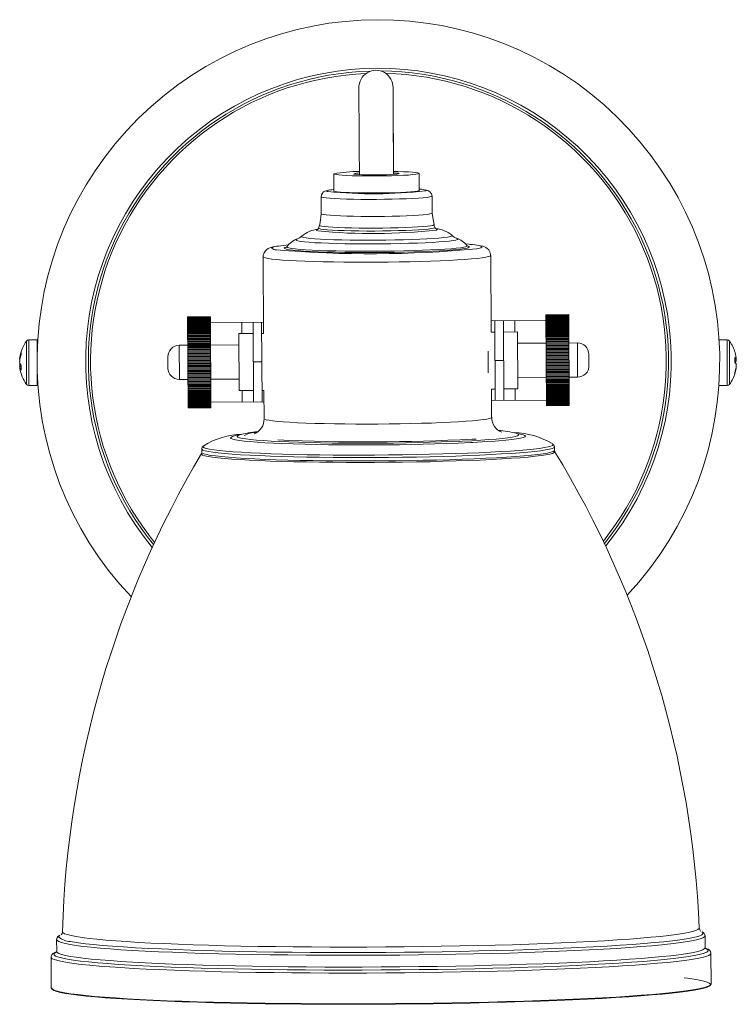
# Model space of a CAD drawing. Header units: millimetres. Extents: x -89 to 255, y -405 to 0.
# Tile 1 of 18: x -89 to 37, y -405 to -232. Entities that reach past the tile are written whole.
import ezdxf

# ---------------------------------------------------------------- set-up
doc = ezdxf.new("R2010")
doc.units = ezdxf.units.MM

msp = doc.modelspace()

# ---------------------------------------------------------------- linework, layer by layer
at = {"color": 7, "linetype": 'Continuous', "lineweight": 15}
for p, q in [((-34.05, -258.7), (-34.03, -261.69)), ((-19.03, -261.61), (-19.05, -258.61)), ((-36.28, -262.7), (-36.26, -265.7)), ((-16.76, -265.59), (-16.78, -262.59)), ((-36.59, -267.73), (-36.71, -268.22)), ((-36.7, -268.23), (-36.71, -268.24)), ((-40.55, -270.18), (-40.6, -270.2)), ((-12.38, -270.03), (-12.41, -270.02)), ((-10.25, -271.06), (-10.82, -271.01)), ((-46.47, -273.25), (-46.39, -286.73)), ((-6.39, -286.5), (-6.47, -273.02)), ((7.25, -283.41), (3.25, -283.44)), ((7.25, -283.41), (3.25, -283.44)), ((3.25, -283.44), (7.25, -283.41)), ((7.25, -283.42), (3.25, -283.45)), ((3.25, -283.44), (7.25, -283.42)), ((3.25, -283.44), (3.34, -299.43)), ((7.25, -283.44), (3.25, -283.46)), ((3.25, -283.46), (7.25, -283.44)), ((3.25, -283.48), (7.25, -283.46)), ((7.25, -283.47), (3.25, -283.49)), ((3.25, -283.52), (7.25, -283.49)), ((7.25, -283.5), (3.25, -283.52)), ((3.25, -283.55), (7.25, -283.53)), ((7.25, -283.54), (3.25, -283.56)), ((3.25, -283.6), (7.25, -283.58)), ((7.25, -283.59), (3.25, -283.61)), ((3.25, -283.66), (7.25, -283.63)), ((7.25, -283.64), (3.25, -283.67)), ((7.25, -283.41), (7.34, -299.41)), ((-55.75, -283.78), (-59.75, -283.8)), ((-59.75, -283.8), (-55.75, -283.78)), ((-55.75, -283.78), (-59.75, -283.8)), ((-55.75, -283.79), (-59.75, -283.81)), ((-59.75, -283.81), (-55.75, -283.79)), ((-59.66, -299.8), (-59.75, -283.8)), ((-55.75, -283.81), (-59.75, -283.83)), ((-59.75, -283.83), (-55.75, -283.81)), ((-59.75, -283.86), (-55.75, -283.83)), ((-55.75, -283.84), (-59.75, -283.86)), ((-55.75, -283.87), (-59.75, -283.9)), ((-59.75, -283.89), (-55.75, -283.87)), ((-59.75, -283.93), (-55.75, -283.91)), ((-55.75, -283.92), (-59.75, -283.94)), ((-59.75, -283.98), (-55.75, -283.96)), ((-55.75, -283.97), (-59.75, -283.99)), ((-59.75, -284.04), (-55.75, -284.01)), ((-55.75, -284.03), (-59.75, -284.05)), ((-59.75, -284.1), (-55.75, -284.08)), ((-55.75, -284.09), (-59.75, -284.11)), ((-59.75, -284.17), (-55.75, -284.15)), ((-55.75, -284.17), (-59.75, -284.19)), ((-59.75, -284.25), (-55.75, -284.23)), ((-55.75, -284.25), (-59.75, -284.27)), ((-59.75, -284.34), (-55.75, -284.32)), ((-55.75, -284.34), (-59.75, -284.36)), ((-59.75, -284.44), (-55.75, -284.41)), ((-55.75, -284.43), (-59.75, -284.45)), ((-59.74, -284.54), (-55.74, -284.52)), ((-55.74, -284.53), (-59.74, -284.56)), ((-59.74, -284.65), (-55.74, -284.62)), ((-55.74, -284.65), (-59.74, -284.67)), ((-59.74, -284.76), (-55.74, -284.74)), ((-55.74, -284.76), (-59.74, -284.79)), ((-59.74, -284.89), (-55.74, -284.86)), ((-55.74, -284.89), (-59.74, -284.91)), ((-59.74, -285.02), (-55.74, -284.99)), ((-55.74, -285.02), (-59.74, -285.04)), ((-59.74, -285.15), (-55.74, -285.13)), ((-55.74, -285.16), (-59.74, -285.18)), ((-59.74, -285.3), (-55.74, -285.27)), ((-55.74, -285.3), (-59.74, -285.32)), ((-55.66, -299.78), (-55.75, -283.78)), ((-55.74, -284.78), (-46.4, -284.72)), ((-48.16, -298.73), (-48.24, -284.73)), ((-46.74, -284.72), (-46.66, -298.72)), ((-6.4, -284.49), (3.26, -284.43)), ((-5.66, -298.49), (-5.74, -284.49)), ((-4.24, -284.48), (-4.16, -298.48)), ((3.25, -283.72), (7.25, -283.7)), ((7.25, -283.71), (3.25, -283.73)), ((3.25, -283.79), (7.25, -283.77)), ((7.25, -283.78), (3.25, -283.8)), ((3.25, -283.87), (7.25, -283.84)), ((7.25, -283.86), (3.25, -283.88)), ((3.25, -283.95), (7.25, -283.93)), ((7.25, -283.95), (3.25, -283.97)), ((3.25, -284.04), (7.25, -284.02)), ((7.25, -284.04), (3.25, -284.06)), ((3.25, -284.14), (7.25, -284.12)), ((7.25, -284.14), (3.25, -284.16)), ((3.25, -284.25), (7.25, -284.23)), ((7.25, -284.25), (3.25, -284.27)), ((3.26, -284.37), (7.26, -284.34)), ((7.26, -284.36), (3.26, -284.39)), ((3.26, -284.49), (7.26, -284.46)), ((7.26, -284.49), (3.26, -284.51)), ((3.26, -284.61), (7.26, -284.59)), ((7.26, -284.62), (3.26, -284.64)), ((3.26, -284.75), (7.26, -284.73)), ((7.26, -284.75), (3.26, -284.77)), ((3.26, -284.89), (7.26, -284.87)), ((7.26, -284.89), (3.26, -284.92)), ((3.26, -285.04), (7.26, -285.02)), ((7.26, -285.04), (3.26, -285.07)), ((3.26, -285.19), (7.26, -285.17)), ((7.26, -285.2), (3.26, -285.22)), ((3.26, -285.35), (7.26, -285.33)), ((7.26, -285.36), (3.26, -285.38)), ((-59.74, -285.45), (-55.74, -285.42)), ((-55.74, -285.45), (-59.74, -285.47)), ((-59.74, -285.6), (-55.74, -285.58)), ((-55.74, -285.61), (-59.74, -285.63)), ((-59.74, -285.76), (-55.74, -285.74)), ((-55.74, -285.77), (-59.74, -285.79)), ((-59.74, -285.93), (-55.74, -285.91)), ((-55.74, -285.94), (-59.74, -285.96)), ((-59.74, -286.11), (-55.74, -286.08)), ((-55.74, -286.12), (-59.74, -286.14)), ((-59.73, -286.29), (-55.73, -286.26)), ((-55.73, -286.3), (-59.73, -286.32)), ((-59.73, -286.47), (-55.73, -286.45)), ((-55.73, -286.48), (-59.73, -286.5)), ((-59.73, -286.66), (-55.73, -286.64)), ((-55.73, -286.67), (-59.73, -286.7)), ((-59.73, -286.86), (-55.73, -286.83)), ((-55.73, -286.87), (-59.73, -286.89)), ((-59.73, -287.06), (-55.73, -287.03)), ((-55.73, -287.07), (-59.73, -287.09)), ((-48.23, -286.73), (-50.73, -286.75)), ((-50.67, -296.75), (-50.73, -286.75)), ((-46.39, -286.72), (-46.73, -286.72)), ((-5.73, -286.49), (-6.39, -286.49)), ((-1.73, -286.46), (-4.23, -286.48)), ((-1.73, -286.46), (-1.68, -296.46)), ((3.26, -285.52), (7.26, -285.5)), ((7.26, -285.53), (3.26, -285.55)), ((3.26, -285.69), (7.26, -285.67)), ((7.26, -285.7), (3.26, -285.72)), ((3.26, -285.87), (7.26, -285.85)), ((7.26, -285.88), (3.26, -285.9)), ((3.26, -286.05), (7.26, -286.03)), ((7.27, -286.06), (3.27, -286.09)), ((3.27, -286.24), (7.27, -286.22)), ((7.27, -286.25), (3.27, -286.28)), ((3.27, -286.43), (7.27, -286.41)), ((7.27, -286.45), (3.27, -286.47)), ((3.27, -286.63), (7.27, -286.61)), ((7.27, -286.65), (3.27, -286.67)), ((3.27, -286.84), (7.27, -286.81)), ((7.27, -286.85), (3.27, -286.87)), ((3.27, -287.04), (7.27, -287.02)), ((7.27, -287.06), (3.27, -287.08)), ((-86.2, -287.87), (-87.69, -287.87)), ((-86.2, -295.87), (-86.2, -287.87)), ((-59.72, -288.8), (-61.22, -288.81)), ((-59.73, -287.26), (-55.73, -287.24)), ((-55.73, -287.27), (-59.73, -287.3)), ((-59.73, -287.47), (-55.73, -287.45)), ((-55.73, -287.48), (-59.73, -287.51)), ((-59.73, -287.68), (-55.73, -287.66)), ((-55.73, -287.7), (-59.73, -287.72)), ((-59.73, -287.9), (-55.73, -287.88)), ((-55.73, -287.92), (-59.73, -287.94)), ((-59.72, -288.12), (-55.72, -288.1)), ((-55.72, -288.14), (-59.72, -288.16)), ((-59.72, -288.35), (-55.72, -288.32)), ((-55.72, -288.36), (-59.72, -288.39)), ((-59.72, -288.57), (-55.72, -288.55)), ((-55.72, -288.59), (-59.72, -288.62)), ((-59.72, -288.81), (-55.72, -288.78)), ((-55.72, -288.83), (-59.72, -288.85)), ((-50.72, -288.75), (-55.72, -288.78)), ((3.28, -288.43), (-1.72, -288.46)), ((3.27, -287.26), (7.27, -287.23)), ((7.27, -287.27), (3.27, -287.3)), ((3.27, -287.47), (7.27, -287.45)), ((7.27, -287.49), (3.27, -287.51)), ((3.27, -287.69), (7.27, -287.67)), ((7.27, -287.71), (3.27, -287.73)), ((3.28, -287.92), (7.28, -287.89)), ((7.28, -287.93), (3.28, -287.96)), ((3.28, -288.14), (7.28, -288.12)), ((7.28, -288.16), (3.28, -288.19)), ((3.28, -288.37), (7.28, -288.35)), ((7.28, -288.39), (3.28, -288.42)), ((3.28, -288.61), (7.28, -288.59)), ((7.28, -288.63), (3.28, -288.65)), ((3.28, -288.84), (7.28, -288.82)), ((8.78, -288.4), (7.28, -288.41)), ((35.13, -287.87), (33.68, -287.87)), ((-86.18, -289.87), (-86.2, -289.87)), ((-59.72, -289.04), (-55.72, -289.02)), ((-55.72, -289.06), (-59.72, -289.08)), ((-59.72, -289.28), (-55.72, -289.26)), ((-55.72, -289.3), (-59.72, -289.32)), ((-59.72, -289.52), (-55.72, -289.49)), ((-55.72, -289.54), (-59.72, -289.56)), ((-59.71, -289.76), (-55.71, -289.74)), ((-55.71, -289.78), (-59.71, -289.8)), ((-59.71, -290), (-55.71, -289.98)), ((-55.71, -290.03), (-59.71, -290.05)), ((-59.71, -290.25), (-55.71, -290.23)), ((-55.71, -290.27), (-59.71, -290.29)), ((-59.71, -290.5), (-55.71, -290.47)), ((-55.71, -290.52), (-59.71, -290.54)), ((-6.89, -293.64), (-6.91, -289.85)), ((7.28, -288.87), (3.28, -288.89)), ((3.28, -289.08), (7.28, -289.06)), ((7.28, -289.1), (3.28, -289.13)), ((3.28, -289.33), (7.28, -289.3)), ((7.28, -289.35), (3.28, -289.37)), ((3.29, -289.57), (7.29, -289.55)), ((7.29, -289.59), (3.29, -289.61)), ((3.29, -289.81), (7.29, -289.79)), ((7.29, -289.84), (3.29, -289.86)), ((3.29, -290.06), (7.29, -290.04)), ((7.29, -290.08), (3.29, -290.11)), ((3.29, -290.11), (7.29, -290.08)), ((3.29, -290.31), (7.29, -290.29)), ((7.29, -290.33), (3.29, -290.35)), ((3.29, -290.35), (7.29, -290.33)), ((3.29, -290.56), (7.29, -290.54)), ((3.29, -290.59), (7.29, -290.57)), ((7.29, -290.58), (3.29, -290.6)), ((10.79, -290.39), (10.8, -292.39)), ((-89.27, -291.24), (-89.22, -291.25)), ((-89.17, -292.05), (-89.27, -292.06)), ((-86.2, -291.67), (-86.2, -291.57)), ((-63.2, -292.82), (-63.21, -290.82)), ((-59.71, -290.75), (-55.71, -290.72)), ((-55.71, -290.76), (-59.71, -290.79)), ((-55.71, -290.77), (-59.71, -290.79)), ((-59.71, -291), (-55.71, -290.97)), ((-55.71, -291.01), (-59.71, -291.03)), ((-55.71, -291.02), (-59.71, -291.04)), ((-59.71, -291.25), (-55.71, -291.22)), ((-55.71, -291.26), (-59.71, -291.28)), ((-55.71, -291.27), (-59.71, -291.29)), ((-59.7, -291.5), (-55.7, -291.47)), ((-55.7, -291.5), (-59.7, -291.53)), ((-55.7, -291.52), (-59.7, -291.54)), ((-59.7, -291.75), (-55.7, -291.72)), ((-55.7, -291.75), (-59.7, -291.77)), ((-55.7, -291.77), (-59.7, -291.79)), ((-59.7, -292), (-55.7, -291.98)), ((-55.7, -292), (-59.7, -292.02)), ((-55.7, -292.02), (-59.7, -292.05)), ((-59.7, -292.25), (-55.7, -292.23)), ((-55.7, -292.24), (-59.7, -292.27)), ((-55.7, -292.27), (-59.7, -292.3)), ((-46.7, -291.72), (-48.2, -291.73)), ((-5.7, -291.49), (-4.2, -291.48)), ((3.29, -290.81), (7.29, -290.79)), ((3.29, -290.84), (7.29, -290.82)), ((7.29, -290.83), (3.29, -290.85)), ((3.29, -291.06), (7.29, -291.04)), ((3.29, -291.09), (7.29, -291.06)), ((7.29, -291.08), (3.29, -291.11)), ((3.3, -291.31), (7.3, -291.29)), ((3.3, -291.33), (7.3, -291.31)), ((7.3, -291.33), (3.3, -291.36)), ((3.3, -291.56), (7.3, -291.54)), ((3.3, -291.58), (7.3, -291.56)), ((7.3, -291.58), (3.3, -291.61)), ((3.3, -291.81), (7.3, -291.79)), ((3.3, -291.83), (7.3, -291.8)), ((7.3, -291.84), (3.3, -291.86)), ((3.3, -292.06), (7.3, -292.04)), ((3.3, -292.07), (7.3, -292.05)), ((7.3, -292.09), (3.3, -292.11)), ((3.3, -292.31), (7.3, -292.29)), ((3.3, -292.32), (7.3, -292.3)), ((36.71, -291.31), (36.44, -291.34)), ((36.44, -291.55), (36.71, -291.53)), ((-89.27, -292.49), (-88.99, -292.46)), ((-86.2, -293.87), (-86.16, -293.87)), ((-59.7, -292.5), (-55.7, -292.48)), ((-55.7, -292.49), (-59.7, -292.51)), ((-55.7, -292.52), (-59.7, -292.55)), ((-59.7, -292.75), (-55.7, -292.73)), ((-55.7, -292.74), (-59.7, -292.76)), ((-55.7, -292.77), (-59.7, -292.8)), ((-59.7, -293), (-55.7, -292.98)), ((-55.7, -292.98), (-59.7, -293)), ((-55.7, -293.02), (-59.7, -293.05)), ((-59.69, -293.25), (-55.69, -293.22)), ((-55.69, -293.27), (-59.69, -293.29)), ((-59.69, -293.49), (-55.69, -293.47)), ((-55.69, -293.52), (-59.69, -293.54)), ((-59.69, -293.74), (-55.69, -293.72)), ((-55.69, -293.76), (-59.69, -293.78)), ((-59.69, -293.98), (-55.69, -293.96)), ((-55.69, -294), (-59.69, -294.03)), ((7.3, -292.34), (3.3, -292.36)), ((3.3, -292.56), (7.3, -292.54)), ((3.3, -292.56), (7.3, -292.54)), ((7.3, -292.59), (3.3, -292.61)), ((3.3, -292.81), (7.3, -292.79)), ((7.3, -292.83), (3.3, -292.86)), ((3.31, -293.06), (7.31, -293.04)), ((7.31, -293.08), (3.31, -293.1)), ((3.31, -293.3), (7.31, -293.28)), ((7.31, -293.33), (3.31, -293.35)), ((3.31, -293.55), (7.31, -293.52)), ((7.31, -293.57), (3.31, -293.59)), ((3.31, -293.79), (7.31, -293.77)), ((7.31, -293.81), (3.31, -293.83)), ((3.31, -294.03), (7.31, -294)), ((7.31, -294.05), (3.31, -294.07)), ((36.71, -292.43), (36.69, -292.43)), ((-61.19, -294.81), (-59.69, -294.8)), ((-59.69, -294.22), (-55.69, -294.2)), ((-55.69, -294.24), (-59.69, -294.27)), ((-59.69, -294.46), (-55.69, -294.44)), ((-55.69, -294.48), (-59.69, -294.5)), ((-59.69, -294.7), (-55.69, -294.67)), ((-55.69, -294.72), (-59.69, -294.74)), ((-59.68, -294.93), (-55.68, -294.91)), ((-55.68, -294.95), (-59.68, -294.97)), ((-59.68, -295.16), (-55.68, -295.14)), ((-55.68, -295.18), (-59.68, -295.2)), ((-59.68, -295.39), (-55.68, -295.36)), ((-55.68, -295.4), (-59.68, -295.43)), ((-59.68, -295.61), (-55.68, -295.58)), ((-55.68, -295.63), (-59.68, -295.65)), ((-55.69, -294.78), (-50.69, -294.75)), ((-1.69, -294.46), (3.31, -294.43)), ((3.31, -294.26), (7.31, -294.24)), ((7.31, -294.28), (3.31, -294.31)), ((3.31, -294.5), (7.31, -294.47)), ((7.31, -294.52), (3.31, -294.54)), ((3.32, -294.73), (7.31, -294.71)), ((7.32, -294.75), (3.32, -294.77)), ((3.32, -294.96), (7.32, -294.93)), ((7.32, -294.97), (3.32, -295)), ((3.32, -295.18), (7.32, -295.16)), ((7.32, -295.2), (3.32, -295.22)), ((3.32, -295.4), (7.32, -295.38)), ((7.32, -295.42), (3.32, -295.44)), ((3.32, -295.62), (7.32, -295.59)), ((7.32, -295.63), (3.32, -295.65)), ((7.31, -294.41), (8.81, -294.4)), ((-87.69, -295.87), (-86.2, -295.87)), ((-59.68, -295.83), (-55.68, -295.8)), ((-55.68, -295.84), (-59.68, -295.87)), ((-59.68, -296.04), (-55.68, -296.02)), ((-55.68, -296.06), (-59.68, -296.08)), ((-59.68, -296.25), (-55.68, -296.23)), ((-55.68, -296.27), (-59.68, -296.29)), ((-59.68, -296.46), (-55.68, -296.44)), ((-55.68, -296.47), (-59.68, -296.5)), ((-59.67, -296.66), (-55.67, -296.64)), ((-55.67, -296.67), (-59.67, -296.7)), ((-59.67, -296.86), (-55.67, -296.84)), ((-55.67, -296.87), (-59.67, -296.89)), ((-59.67, -297.05), (-55.67, -297.03)), ((-55.67, -297.06), (-59.67, -297.09)), ((-59.67, -297.24), (-55.67, -297.21)), ((-55.67, -297.25), (-59.67, -297.27)), ((-59.67, -297.42), (-55.67, -297.4)), ((-55.67, -297.43), (-59.67, -297.45)), ((-50.67, -296.75), (-48.17, -296.73)), ((-46.67, -296.72), (-46.33, -296.72)), ((-46.33, -296.72), (-46.3, -301.68)), ((-6.3, -301.45), (-6.33, -296.49)), ((-6.33, -296.49), (-5.67, -296.49)), ((-4.17, -296.48), (-1.68, -296.46)), ((3.32, -295.83), (7.32, -295.81)), ((7.32, -295.84), (3.32, -295.87)), ((3.32, -296.04), (7.32, -296.01)), ((7.32, -296.05), (3.32, -296.07)), ((3.32, -296.24), (7.32, -296.22)), ((7.32, -296.25), (3.32, -296.28)), ((3.32, -296.44), (7.32, -296.41)), ((7.33, -296.45), (3.33, -296.47)), ((3.33, -296.63), (7.33, -296.61)), ((7.33, -296.64), (3.33, -296.67)), ((3.33, -296.82), (7.33, -296.8)), ((7.33, -296.83), (3.33, -296.85)), ((3.33, -297), (7.33, -296.98)), ((7.33, -297.01), (3.33, -297.04)), ((3.33, -297.18), (7.33, -297.16)), ((7.33, -297.19), (3.33, -297.21)), ((3.33, -297.35), (7.33, -297.33)), ((7.33, -297.36), (3.33, -297.38)), ((3.33, -297.52), (7.33, -297.5)), ((33.64, -295.87), (35.13, -295.87)), ((-59.67, -297.6), (-55.67, -297.57)), ((-55.67, -297.6), (-59.67, -297.63)), ((-59.67, -297.77), (-55.67, -297.74)), ((-55.67, -297.77), (-59.67, -297.8)), ((-59.67, -297.93), (-55.67, -297.91)), ((-55.67, -297.94), (-59.67, -297.96)), ((-59.67, -298.09), (-55.67, -298.07)), ((-55.67, -298.09), (-59.67, -298.12)), ((-59.67, -298.24), (-55.67, -298.22)), ((-55.67, -298.24), (-59.67, -298.27)), ((-59.66, -298.39), (-55.66, -298.36)), ((-55.66, -298.39), (-59.66, -298.41)), ((-59.66, -298.53), (-55.66, -298.5)), ((-55.66, -298.53), (-59.66, -298.55)), ((-59.66, -298.66), (-55.66, -298.64)), ((-55.66, -298.66), (-59.66, -298.68)), ((-59.66, -298.78), (-55.66, -298.76)), ((-55.66, -298.78), (-59.66, -298.81)), ((-59.66, -298.9), (-55.66, -298.88)), ((-55.66, -298.9), (-59.66, -298.92)), ((-59.66, -299.02), (-55.66, -298.99)), ((-55.66, -299.01), (-59.66, -299.03)), ((-59.66, -299.12), (-55.66, -299.1)), ((-55.66, -299.12), (-59.66, -299.14)), ((-59.66, -299.22), (-55.66, -299.19)), ((-55.66, -299.21), (-59.66, -299.23)), ((-55.66, -298.78), (-46.32, -298.72)), ((-6.32, -298.49), (3.34, -298.43)), ((7.33, -297.53), (3.33, -297.55)), ((3.33, -297.68), (7.33, -297.66)), ((7.33, -297.68), (3.33, -297.71)), ((3.33, -297.83), (7.33, -297.81)), ((7.33, -297.84), (3.33, -297.86)), ((3.33, -297.98), (7.33, -297.96)), ((7.33, -297.98), (3.33, -298.01)), ((3.33, -298.12), (7.33, -298.1)), ((7.33, -298.12), (3.33, -298.15)), ((3.34, -298.26), (7.34, -298.23)), ((7.34, -298.26), (3.34, -298.28)), ((3.34, -298.38), (7.34, -298.36)), ((7.34, -298.38), (3.34, -298.41)), ((3.34, -298.51), (7.34, -298.48)), ((7.34, -298.5), (3.34, -298.53)), ((3.34, -298.62), (7.34, -298.6)), ((7.34, -298.62), (3.34, -298.64)), ((3.34, -298.73), (7.34, -298.7)), ((7.34, -298.72), (3.34, -298.75)), ((3.34, -298.83), (7.34, -298.8)), ((7.34, -298.82), (3.34, -298.84)), ((3.34, -298.92), (7.34, -298.9)), ((7.34, -298.91), (3.34, -298.93)), ((3.34, -299), (7.34, -298.98)), ((7.34, -299), (3.34, -299.02)), ((3.34, -299.08), (7.34, -299.06)), ((7.34, -299.07), (3.34, -299.09)), ((3.34, -299.15), (7.34, -299.13)), ((7.34, -299.14), (3.34, -299.16)), ((3.34, -299.21), (7.34, -299.19)), ((7.34, -299.2), (3.34, -299.22)), ((-59.66, -299.31), (-55.66, -299.28)), ((-55.66, -299.3), (-59.66, -299.32)), ((-59.66, -299.39), (-55.66, -299.37)), ((-55.66, -299.38), (-59.66, -299.41)), ((-59.66, -299.47), (-55.66, -299.44)), ((-55.66, -299.46), (-59.66, -299.48)), ((-59.66, -299.53), (-55.66, -299.51)), ((-55.66, -299.52), (-59.66, -299.55)), ((-59.66, -299.59), (-55.66, -299.57)), ((-55.66, -299.58), (-59.66, -299.6)), ((-59.66, -299.65), (-55.66, -299.62)), ((-55.66, -299.63), (-59.66, -299.66)), ((-59.66, -299.69), (-55.66, -299.67)), ((-55.66, -299.68), (-59.66, -299.7)), ((-59.66, -299.73), (-55.66, -299.71)), ((-55.66, -299.71), (-59.66, -299.73)), ((-59.66, -299.76), (-55.66, -299.73)), ((-55.66, -299.74), (-59.66, -299.76)), ((-59.66, -299.78), (-55.66, -299.76)), ((-55.66, -299.76), (-59.66, -299.78)), ((-59.66, -299.79), (-55.66, -299.77)), ((-55.66, -299.77), (-59.66, -299.79)), ((-59.66, -299.8), (-55.66, -299.77)), ((-55.66, -299.78), (-59.66, -299.8)), ((3.34, -299.27), (7.34, -299.25)), ((7.34, -299.25), (3.34, -299.28)), ((3.34, -299.32), (7.34, -299.29)), ((7.34, -299.3), (3.34, -299.32)), ((3.34, -299.36), (7.34, -299.33)), ((7.34, -299.34), (3.34, -299.36)), ((3.34, -299.39), (7.34, -299.36)), ((7.34, -299.37), (3.34, -299.39)), ((3.34, -299.41), (7.34, -299.39)), ((7.34, -299.39), (3.34, -299.41)), ((3.34, -299.43), (7.34, -299.4)), ((7.34, -299.4), (3.34, -299.43)), ((3.34, -299.43), (7.34, -299.41)), ((3.34, -299.43), (7.34, -299.41)), ((7.34, -299.41), (3.34, -299.43)), ((4.48, -306.18), (4.42, -306.12)), ((-57.27, -307.62), (-57.32, -307.81)), ((-57.27, -307.02), (-57.27, -307.62)), ((-56.97, -306.48), (-57.03, -306.53)), ((4.73, -307.26), (4.73, -306.66)), ((-82.2, -392.46), (-82.25, -392.49)), ((30.67, -391.82), (30.66, -391.82)), ((31.23, -394.63), (31.22, -392.55)), ((-82.78, -393.21), (-82.76, -395.28)), ((32.27, -401.01), (32.24, -395.62)), ((-83.76, -396.29), (-83.73, -401.68)), ((-83.76, -396.29), (-83.76, -396.29))]:
    msp.add_line(p, q, dxfattribs=at)
at = {"color": 8, "linetype": 'Continuous', "lineweight": 15}
for p, q in [((-37.08, -268.52), (-37.15, -268.58)), ((-42.68, -271.65), (-42.75, -271.73)), ((-50.24, -284.74), (-50.23, -286.74)), ((-2.24, -284.47), (-2.23, -286.47)), ((-88.08, -295.67), (-88.08, -288.07)), ((-87.69, -295.87), (-87.69, -287.87)), ((-61.22, -288.81), (-61.19, -294.81)), ((8.81, -294.4), (8.78, -288.4)), ((35.13, -287.87), (35.13, -295.87)), ((35.52, -288.07), (35.52, -295.67)), ((-50.17, -296.74), (-50.16, -298.74)), ((-2.18, -296.47), (-2.16, -298.47)), ((4.51, -306.25), (4.48, -306.18))]:
    msp.add_line(p, q, dxfattribs=at)
at = {"color": 7, "linetype": 'Continuous', "lineweight": 15, "flags": 128}
for points in [[(-29.64, -243.51), (-29.64, -243.5), (-29.64, -243.61), (-29.64, -243.89), (-29.63, -244.28), (-29.63, -245.3), (-29.62, -246.44), (-29.62, -247.52), (-29.61, -248.44), (-29.6, -250.39), (-29.59, -251.83), (-29.58, -253.43), (-29.57, -255.54), (-29.56, -257.53), (-29.55, -258.81)], [(-23.55, -258.78), (-23.57, -256.25), (-23.58, -254.16), (-23.59, -252.21), (-23.6, -250.45), (-23.61, -248.87), (-23.62, -247.48), (-23.62, -246.29), (-23.63, -245.31), (-23.63, -244.53), (-23.63, -243.96), (-23.64, -243.61), (-23.64, -243.47), (-23.64, -243.48)], [(-23.55, -258.27), (-23.56, -256.96), (-23.57, -254.3), (-23.58, -253.13), (-23.58, -252.06), (-23.59, -251.09), (-23.6, -250.21), (-23.6, -249.29), (-23.61, -248.31), (-23.61, -247.21), (-23.62, -246.05), (-23.63, -245.22), (-23.63, -244.49), (-23.63, -243.9), (-23.64, -243.55)], [(-34.05, -258.7), (-33.95, -258.76), (-33.66, -258.82), (-33.19, -258.88), (-32.55, -258.93), (-31.75, -258.98), (-30.81, -259.01), (-29.76, -259.04), (-28.64, -259.05), (-27.45, -259.06), (-26.25, -259.06), (-25.05, -259.04), (-23.89, -259.02), (-22.8, -258.98), (-21.81, -258.94), (-20.94, -258.89), (-20.21, -258.83), (-19.65, -258.77), (-19.27, -258.71), (-19.08, -258.64), (-19.08, -258.58), (-19.27, -258.52), (-19.65, -258.46), (-20.21, -258.4), (-20.94, -258.35), (-21.81, -258.31), (-22.8, -258.28), (-23.51, -258.27)], [(-30.55, -258.68), (-30.45, -258.72), (-30.15, -258.77), (-29.68, -258.81), (-29.04, -258.84), (-28.29, -258.86), (-27.44, -258.87), (-26.55, -258.87), (-25.66, -258.86), (-24.81, -258.84), (-24.06, -258.81), (-23.42, -258.77), (-22.95, -258.73), (-22.65, -258.68), (-22.55, -258.63), (-22.65, -258.58), (-22.95, -258.54), (-23.42, -258.5), (-23.49, -258.5)], [(-34.72, -261.52), (-34.97, -261.56), (-35.43, -261.66), (-35.64, -261.74), (-35.85, -261.86), (-36.06, -262.07), (-36.23, -262.39), (-36.27, -262.7)], [(-34.04, -261.45), (-34.42, -261.49), (-34.6, -261.51)], [(-34.03, -261.69), (-34.01, -261.73), (-33.82, -261.79), (-33.43, -261.85), (-32.87, -261.9), (-32.15, -261.95), (-31.28, -261.99), (-30.28, -262.02), (-29.19, -262.04), (-28.03, -262.05), (-26.83, -262.05), (-25.63, -262.05), (-24.45, -262.03), (-23.32, -262), (-22.27, -261.96), (-21.34, -261.91), (-20.54, -261.86), (-19.89, -261.8), (-19.42, -261.74), (-19.13, -261.67), (-19.03, -261.61), (-19.03, -261.61)], [(-36.26, -265.7), (-36.16, -265.77), (-35.87, -265.85), (-35.38, -265.91), (-34.71, -265.97), (-33.88, -266.03), (-32.89, -266.08), (-31.78, -266.12), (-30.56, -266.14), (-29.26, -266.16), (-27.9, -266.17), (-26.51, -266.17), (-25.12, -266.16), (-23.76, -266.13), (-22.46, -266.1), (-21.24, -266.05), (-20.12, -266), (-19.14, -265.95), (-18.31, -265.88), (-17.64, -265.81), (-17.16, -265.74), (-16.86, -265.66), (-16.76, -265.59), (-16.76, -265.59)], [(-16.41, -267.59), (-16.61, -266.71), (-16.74, -265.58)], [(-16.28, -268.07), (-16.38, -267.8), (-16.42, -267.6)], [(-15.9, -268.4), (-15.94, -268.38), (-16.04, -268.35)], [(-43.89, -271.39), (-44.1, -271.41), (-44.74, -271.53), (-45.31, -271.69), (-45.57, -271.81), (-45.82, -271.97), (-46.08, -272.21), (-46.31, -272.56), (-46.45, -273.01), (-46.47, -273.25)], [(-42.41, -271.55), (-42.65, -271.63), (-42.68, -271.65)], [(-42.33, -271.48), (-42.41, -271.56), (-42.42, -271.57)], [(-10.34, -271.43), (-10.43, -271.4), (-10.71, -271.33)], [(-10.53, -271.39), (-10.55, -271.38), (-10.63, -271.29)], [(-6.49, -273.02), (-6.48, -272.85), (-6.61, -272.38), (-6.82, -272.04), (-7.06, -271.8), (-7.3, -271.63), (-7.54, -271.52), (-7.82, -271.42), (-8.27, -271.31), (-8.92, -271.2), (-9.67, -271.11), (-10.12, -271.07)], [(-42.48, -271.88), (-42.35, -271.92), (-41.87, -272.01), (-41.19, -272.09), (-40.34, -272.17), (-39.31, -272.25), (-38.14, -272.31), (-36.82, -272.37), (-35.37, -272.42), (-33.82, -272.46), (-32.18, -272.49), (-30.47, -272.51), (-28.71, -272.52), (-26.92, -272.51), (-25.13, -272.5), (-23.35, -272.48), (-21.61, -272.44), (-19.94, -272.4), (-18.34, -272.35), (-16.84, -272.29), (-15.45, -272.22), (-14.2, -272.14), (-13.1, -272.06), (-12.16, -271.97), (-11.4, -271.88), (-10.82, -271.78), (-10.63, -271.74)], [(36.71, -291.53), (36.7, -291.35), (36.69, -291.31)], [(-50.82, -304.63), (-50.92, -304.67), (-50.92, -304.67)], [(-9.73, -305.32), (-9.48, -305.3), (-9, -305.27)], [(-57.1, -306.61), (-57.2, -306.73), (-57.27, -307.01)], [(4.73, -306.66), (4.65, -306.37), (4.57, -306.27)], [(4.78, -307.44), (4.75, -307.4), (4.75, -307.27)], [(-81.75, -391.78), (-81.82, -392.11), (-81.94, -392.3), (-82, -392.37), (-82, -392.36)], [(-80.36, -393.54), (-80.01, -393.6), (-78.95, -393.77), (-77.71, -393.93), (-76.29, -394.08), (-74.7, -394.23), (-72.93, -394.37), (-71.01, -394.5), (-68.93, -394.63), (-66.7, -394.75), (-64.33, -394.86), (-61.83, -394.97), (-59.2, -395.06), (-56.46, -395.15), (-53.61, -395.22), (-50.67, -395.29), (-47.64, -395.35), (-44.53, -395.39), (-41.36, -395.43), (-38.14, -395.45), (-34.87, -395.47), (-31.57, -395.47), (-28.26, -395.47), (-24.93, -395.45), (-21.61, -395.42), (-18.3, -395.39), (-15.02, -395.34), (-11.77, -395.28), (-8.57, -395.21), (-5.43, -395.14), (-2.37, -395.05), (0.62, -394.95), (3.52, -394.85), (6.31, -394.74), (9, -394.61), (11.56, -394.49), (14, -394.35), (16.3, -394.21), (18.45, -394.06), (20.45, -393.9), (22.3, -393.74), (23.97, -393.58), (25.48, -393.41), (26.8, -393.24), (27.95, -393.07), (28.87, -392.9)], [(-82.83, -395.37), (-82.99, -395.43), (-83.44, -395.68), (-83.63, -395.89), (-83.75, -396.17), (-83.74, -396.31)], [(-82.67, -395.34), (-82.87, -395.42), (-83.03, -395.51)], [(-82.83, -396.16), (-82.38, -396.32), (-81.71, -396.49), (-80.84, -396.66), (-79.79, -396.82), (-78.55, -396.98), (-77.14, -397.14), (-75.55, -397.29), (-73.79, -397.43), (-71.87, -397.57), (-69.8, -397.7), (-67.57, -397.82), (-65.21, -397.93), (-62.71, -398.04), (-60.08, -398.13), (-57.34, -398.22), (-54.5, -398.3), (-51.55, -398.37), (-48.52, -398.43), (-45.41, -398.47), (-42.24, -398.51), (-39.01, -398.54), (-35.73, -398.56), (-32.42, -398.57), (-29.09, -398.56), (-25.74, -398.55), (-22.4, -398.52), (-19.07, -398.49), (-15.76, -398.44), (-12.48, -398.39), (-9.25, -398.32), (-6.08, -398.25), (-2.97, -398.16), (0.06, -398.07), (3, -397.97), (5.85, -397.86), (8.59, -397.74), (11.21, -397.61), (13.71, -397.48), (16.07, -397.34), (18.3, -397.19), (20.37, -397.04), (22.29, -396.88), (24.04, -396.71), (25.63, -396.55), (27.04, -396.37), (28.28, -396.2), (29.33, -396.02), (30.19, -395.84), (30.87, -395.66), (31.35, -395.48), (31.5, -395.4)], [(-82.76, -395.28), (-82.8, -395.43), (-82.82, -395.46)], [(31.29, -394.8), (31.29, -394.8), (31.24, -394.66), (31.24, -394.62)], [(32.24, -395.62), (32.15, -395.29), (31.98, -395.08), (31.74, -394.9), (31.31, -394.71), (31.25, -394.69)], [(31.38, -394.78), (31.35, -394.76), (31.33, -394.76)], [(-83.73, -401.68), (-83.63, -401.86), (-83.34, -402.04), (-82.86, -402.21), (-82.19, -402.38), (-81.33, -402.55), (-80.29, -402.72), (-79.06, -402.88), (-77.66, -403.03), (-76.09, -403.18), (-74.35, -403.33), (-72.44, -403.46), (-70.38, -403.59), (-68.18, -403.72), (-65.83, -403.83), (-63.35, -403.94), (-60.74, -404.03), (-58.02, -404.12), (-55.19, -404.2), (-52.27, -404.27), (-49.25, -404.33), (-46.16, -404.38), (-43, -404.42), (-39.78, -404.45), (-36.51, -404.47), (-33.21, -404.48), (-29.89, -404.48), (-26.55, -404.47), (-23.2, -404.45), (-19.87, -404.42), (-16.56, -404.37), (-13.27, -404.32), (-10.03, -404.26), (-6.84, -404.19), (-3.71, -404.11), (-0.66, -404.02), (2.32, -403.92), (5.19, -403.81), (7.97, -403.69), (10.63, -403.57), (13.18, -403.44), (15.59, -403.3), (17.87, -403.15), (20, -403), (21.98, -402.85), (23.8, -402.68), (25.46, -402.52), (26.94, -402.35), (28.25, -402.18), (29.39, -402), (30.33, -401.82), (31.1, -401.64), (31.67, -401.46), (32.06, -401.28), (32.25, -401.1), (32.27, -401.01)], [(27.56, -399.92), (28.15, -399.99), (29.28, -400.16), (30.23, -400.32), (30.99, -400.49), (31.57, -400.67), (31.95, -400.84), (32.15, -401.02), (32.15, -401.2), (31.96, -401.38), (31.57, -401.56), (31, -401.74), (30.24, -401.92), (29.29, -402.1), (28.16, -402.27), (26.85, -402.45), (25.37, -402.62), (23.71, -402.78), (21.9, -402.94), (19.92, -403.1), (17.79, -403.25), (15.52, -403.39), (13.11, -403.53), (10.57, -403.66), (7.91, -403.79), (5.14, -403.9), (2.27, -404.01), (-0.7, -404.11), (-3.75, -404.2), (-6.87, -404.28), (-10.05, -404.35), (-13.29, -404.42), (-16.57, -404.47), (-19.88, -404.51), (-23.21, -404.54), (-26.54, -404.56), (-29.88, -404.58), (-33.2, -404.58), (-36.49, -404.57), (-39.75, -404.55), (-42.97, -404.52), (-46.12, -404.48), (-49.21, -404.43), (-52.22, -404.37), (-55.14, -404.3), (-57.97, -404.22), (-60.68, -404.13), (-63.28, -404.03), (-65.76, -403.93), (-68.1, -403.81), (-70.31, -403.69), (-72.36, -403.56), (-74.26, -403.42), (-76, -403.28), (-77.57, -403.13), (-78.97, -402.98), (-80.19, -402.82), (-81.23, -402.65), (-82.09, -402.48), (-82.76, -402.31), (-83.24, -402.13), (-83.53, -401.96), (-83.63, -401.78), (-83.63, -401.78)]]:
    msp.add_lwpolyline(points, dxfattribs=at)
at = {"color": 8, "linetype": 'Continuous', "lineweight": 15, "flags": 128}
for points in [[(-16.78, -262.59), (-16.88, -262.67), (-17.17, -262.74), (-17.66, -262.82), (-18.32, -262.88), (-19.16, -262.95), (-20.14, -263.01), (-21.25, -263.06), (-22.48, -263.1), (-23.78, -263.14), (-25.14, -263.16), (-26.53, -263.17), (-27.91, -263.18), (-29.27, -263.17), (-30.58, -263.15), (-31.8, -263.12), (-32.91, -263.08), (-33.89, -263.03), (-34.73, -262.98), (-35.4, -262.92), (-35.88, -262.85), (-36.18, -262.78), (-36.28, -262.7), (-36.28, -262.7)], [(-34.6, -261.51), (-34.9, -261.56), (-35.19, -261.63), (-35.28, -261.7), (-35.19, -261.77), (-35.1, -261.8)], [(-17.78, -261.6), (-17.88, -261.53), (-18.14, -261.47)], [(-17.94, -261.69), (-17.88, -261.67), (-17.78, -261.6)], [(-36.57, -267.74), (-36.47, -267.81), (-36.18, -267.89), (-35.7, -267.95), (-35.04, -268.02), (-34.21, -268.07), (-33.24, -268.12), (-32.13, -268.16), (-30.91, -268.19), (-29.61, -268.21), (-28.25, -268.22), (-26.85, -268.22), (-25.44, -268.21), (-24.06, -268.19), (-22.72, -268.16), (-21.46, -268.12), (-20.3, -268.07), (-19.25, -268.02), (-18.35, -267.95), (-17.6, -267.88), (-17.03, -267.81), (-16.65, -267.74), (-16.45, -267.66), (-16.43, -267.62)], [(-39.72, -269.66), (-39.74, -269.7), (-39.65, -269.78), (-39.36, -269.87), (-38.88, -269.95), (-38.22, -270.02), (-37.4, -270.09), (-36.41, -270.15), (-35.28, -270.21), (-34.02, -270.25), (-32.65, -270.29), (-31.19, -270.32), (-29.66, -270.33), (-28.08, -270.34), (-26.48, -270.33), (-24.89, -270.32), (-23.31, -270.3), (-21.78, -270.26), (-20.32, -270.22), (-18.95, -270.17), (-17.69, -270.1), (-16.56, -270.04), (-15.58, -269.96), (-14.75, -269.89), (-14.09, -269.8), (-13.62, -269.72), (-13.33, -269.63), (-13.23, -269.55), (-13.25, -269.5)], [(-37.15, -268.58), (-37.05, -268.66), (-36.88, -268.71)], [(-36.71, -268.24), (-36.61, -268.31), (-36.31, -268.38), (-35.82, -268.45), (-35.15, -268.52), (-34.32, -268.57), (-33.33, -268.62), (-32.2, -268.66), (-30.97, -268.7), (-29.65, -268.72), (-28.27, -268.73), (-26.85, -268.73), (-25.43, -268.72), (-24.02, -268.7), (-22.67, -268.66), (-21.39, -268.62), (-20.21, -268.57), (-19.15, -268.52), (-18.24, -268.45), (-17.48, -268.38), (-16.9, -268.31), (-16.51, -268.23), (-16.31, -268.16), (-16.29, -268.11)], [(-16, -268.56), (-15.94, -268.54), (-15.84, -268.46), (-15.9, -268.4)], [(-42.34, -271.49), (-42.35, -271.52), (-42.25, -271.62), (-41.96, -271.71), (-41.49, -271.79), (-40.83, -271.88), (-39.99, -271.96), (-39, -272.03), (-37.85, -272.09), (-36.56, -272.15), (-35.15, -272.2), (-33.64, -272.23), (-32.04, -272.26), (-30.37, -272.28), (-28.65, -272.29), (-26.91, -272.29), (-25.16, -272.27), (-23.43, -272.25), (-21.74, -272.22), (-20.1, -272.18), (-18.54, -272.12), (-17.08, -272.06), (-15.73, -272), (-14.51, -271.92), (-13.43, -271.84), (-12.52, -271.76), (-11.77, -271.67), (-11.21, -271.57), (-10.82, -271.48), (-10.63, -271.39), (-10.62, -271.31)], [(-40.74, -270.3), (-40.64, -270.39), (-40.35, -270.48), (-39.88, -270.56), (-39.22, -270.64), (-38.39, -270.71), (-37.4, -270.78), (-36.26, -270.83), (-34.99, -270.88), (-33.61, -270.93), (-32.13, -270.96), (-30.57, -270.98), (-28.96, -270.99), (-27.31, -270.99), (-25.65, -270.98), (-24.01, -270.96), (-22.39, -270.93), (-20.84, -270.89), (-19.35, -270.84), (-17.97, -270.79), (-16.7, -270.72), (-15.56, -270.65), (-14.57, -270.57), (-13.75, -270.49), (-13.09, -270.41), (-12.62, -270.32), (-12.33, -270.23), (-12.23, -270.14), (-12.33, -270.05), (-12.38, -270.03)], [(-40.6, -270.2), (-40.64, -270.21), (-40.74, -270.3)], [(-10.63, -271.74), (-10.43, -271.69), (-10.23, -271.59), (-10.23, -271.49), (-10.34, -271.43)], [(-8.96, -271.85), (-8.59, -271.79), (-8.2, -271.68), (-8, -271.58), (-8, -271.48), (-8.2, -271.38), (-8.59, -271.28), (-9.17, -271.18), (-9.93, -271.09), (-10.25, -271.06)], [(-46.47, -273.25), (-46.37, -273.35), (-46.08, -273.46), (-45.6, -273.56), (-44.94, -273.65), (-44.1, -273.74), (-43.09, -273.83), (-41.92, -273.9), (-40.61, -273.98), (-39.15, -274.04), (-37.57, -274.09), (-35.89, -274.14), (-34.12, -274.17), (-32.27, -274.2), (-30.36, -274.21), (-28.42, -274.22), (-26.46, -274.21), (-24.5, -274.19), (-22.56, -274.17), (-20.66, -274.13), (-18.81, -274.08), (-17.03, -274.03), (-15.35, -273.96), (-13.78, -273.89), (-12.32, -273.81), (-11, -273.73), (-9.84, -273.64), (-8.83, -273.54), (-7.99, -273.44), (-7.33, -273.34), (-6.85, -273.23), (-6.56, -273.12), (-6.47, -273.02), (-6.47, -273.02)], [(-42.75, -271.73), (-42.65, -271.82), (-42.48, -271.88)], [(-46.3, -301.68), (-46.21, -301.78), (-45.92, -301.88), (-45.44, -301.98), (-44.78, -302.08), (-43.94, -302.17), (-42.93, -302.25), (-41.76, -302.33), (-40.44, -302.4), (-38.99, -302.47), (-37.41, -302.52), (-35.73, -302.56), (-33.95, -302.6), (-32.1, -302.62), (-30.2, -302.64), (-28.26, -302.64), (-26.3, -302.64), (-24.34, -302.62), (-22.4, -302.59), (-20.49, -302.56), (-18.64, -302.51), (-16.87, -302.46), (-15.19, -302.39), (-13.61, -302.32), (-12.16, -302.24), (-10.84, -302.15), (-9.67, -302.06), (-8.66, -301.97), (-7.82, -301.87), (-7.16, -301.76), (-6.69, -301.66), (-6.4, -301.55), (-6.3, -301.45)], [(-51.03, -304.81), (-50.93, -304.92), (-50.64, -305.04), (-50.16, -305.15), (-49.49, -305.26), (-48.64, -305.36), (-47.62, -305.46), (-46.43, -305.55), (-45.08, -305.64), (-43.58, -305.72), (-41.95, -305.79), (-40.2, -305.85), (-38.33, -305.9), (-36.38, -305.94), (-34.34, -305.97), (-32.24, -305.99), (-30.09, -306), (-27.92, -306), (-25.73, -305.99), (-23.55, -305.97), (-21.38, -305.94), (-19.26, -305.9), (-17.19, -305.85), (-15.19, -305.79), (-13.28, -305.72), (-11.47, -305.65), (-9.78, -305.56), (-8.22, -305.47), (-6.79, -305.37), (-5.52, -305.27), (-4.41, -305.16), (-3.48, -305.05), (-2.72, -304.93), (-2.15, -304.82), (-1.76, -304.7), (-1.57, -304.58), (-1.57, -304.46), (-1.72, -304.37)], [(-10.03, -305.9), (-9.61, -305.88), (-7.94, -305.79), (-6.41, -305.69), (-5.04, -305.58), (-3.82, -305.47), (-2.78, -305.36), (-1.91, -305.24), (-1.23, -305.12), (-0.74, -305), (-0.45, -304.88), (-0.35, -304.76), (-0.45, -304.63), (-0.75, -304.52), (-1.24, -304.4), (-1.84, -304.3)], [(-52.22, -305.05), (-52.12, -305.18), (-51.82, -305.29), (-51.33, -305.41), (-50.65, -305.52), (-49.78, -305.63), (-48.74, -305.73), (-47.52, -305.83), (-46.15, -305.92), (-44.62, -306), (-43.28, -306.06)], [(-50.84, -304.64), (-50.93, -304.69), (-51.03, -304.81)], [(4.79, -307.47), (4.8, -307.52), (4.71, -307.66), (4.41, -307.79), (3.92, -307.92), (3.25, -308.05), (2.38, -308.18), (1.34, -308.31), (0.12, -308.43), (-1.27, -308.55), (-2.82, -308.66), (-4.51, -308.77), (-6.34, -308.87), (-8.3, -308.96), (-10.37, -309.05), (-12.54, -309.12), (-14.8, -309.19), (-17.13, -309.25), (-19.52, -309.29), (-21.95, -309.33), (-24.41, -309.36), (-26.88, -309.38), (-29.34, -309.38), (-31.79, -309.38), (-34.2, -309.36), (-36.56, -309.34), (-38.86, -309.3), (-41.08, -309.26), (-43.2, -309.2), (-45.22, -309.14), (-47.11, -309.06), (-48.88, -308.98), (-50.5, -308.89), (-51.97, -308.79), (-53.27, -308.68), (-54.41, -308.57), (-55.37, -308.45), (-56.14, -308.33), (-56.73, -308.21), (-57.12, -308.08), (-57.31, -307.95), (-57.32, -307.83)], [(4.73, -306.66), (4.63, -306.79), (4.34, -306.93), (3.85, -307.06), (3.17, -307.19), (2.31, -307.32), (1.27, -307.45), (0.05, -307.57), (-1.33, -307.69), (-2.88, -307.8), (-4.57, -307.9), (-6.39, -308), (-8.35, -308.1), (-10.41, -308.18), (-12.58, -308.26), (-14.83, -308.32), (-17.16, -308.38), (-19.54, -308.43), (-21.96, -308.46), (-24.42, -308.49), (-26.88, -308.51), (-29.34, -308.52), (-31.78, -308.51), (-34.19, -308.5), (-36.54, -308.47), (-38.84, -308.43), (-41.05, -308.39), (-43.17, -308.33), (-45.18, -308.27), (-47.07, -308.19), (-48.83, -308.11), (-50.45, -308.02), (-51.91, -307.92), (-53.22, -307.82), (-54.35, -307.71), (-55.31, -307.59), (-56.08, -307.47), (-56.66, -307.34), (-57.05, -307.21), (-57.25, -307.08), (-57.27, -307.01)], [(-57.27, -307.62), (-57.17, -307.75), (-56.88, -307.88), (-56.39, -308.01), (-55.71, -308.14), (-54.85, -308.25), (-53.8, -308.37), (-52.58, -308.48), (-51.2, -308.58), (-49.65, -308.67), (-47.96, -308.76), (-46.14, -308.84), (-44.18, -308.91), (-42.12, -308.97), (-39.95, -309.02), (-37.7, -309.06), (-35.37, -309.09), (-32.99, -309.11), (-30.56, -309.12), (-28.11, -309.12), (-25.64, -309.11), (-23.18, -309.09), (-20.74, -309.05), (-18.34, -309.01), (-15.98, -308.96), (-13.69, -308.9), (-11.48, -308.82), (-9.36, -308.74), (-7.35, -308.66), (-5.46, -308.56), (-3.7, -308.46), (-2.08, -308.35), (-0.62, -308.23), (0.68, -308.11), (1.81, -307.99), (2.77, -307.86), (3.54, -307.73), (4.12, -307.6), (4.51, -307.46), (4.71, -307.33), (4.73, -307.26)], [(-57.03, -306.53), (-57.04, -306.54), (-57.04, -306.67), (-56.84, -306.8), (-56.46, -306.93), (-55.88, -307.06), (-55.11, -307.18), (-54.16, -307.29), (-53.04, -307.4), (-51.74, -307.51), (-50.29, -307.6), (-48.68, -307.69), (-46.93, -307.78), (-45.05, -307.85), (-43.05, -307.92), (-40.95, -307.97), (-38.75, -308.02), (-36.48, -308.05), (-34.14, -308.08), (-31.75, -308.09), (-29.32, -308.1), (-26.88, -308.09), (-24.43, -308.07), (-22, -308.05), (-19.59, -308.01), (-17.22, -307.96), (-14.91, -307.9), (-12.67, -307.84), (-10.52, -307.76), (-8.47, -307.68), (-6.53, -307.59), (-4.72, -307.49), (-3.04, -307.38), (-1.51, -307.27), (-0.13, -307.15), (1.08, -307.03), (2.11, -306.91), (2.97, -306.78), (3.64, -306.65), (4.12, -306.52), (4.42, -306.38), (4.51, -306.25), (4.51, -306.25)], [(31.22, -392.55), (31.13, -392.73), (30.84, -392.91), (30.36, -393.09), (29.69, -393.27), (28.83, -393.45), (27.79, -393.62), (26.57, -393.8), (25.17, -393.97), (23.59, -394.13), (21.85, -394.29), (19.95, -394.45), (17.9, -394.6), (15.69, -394.75), (13.35, -394.89), (10.87, -395.02), (8.27, -395.15), (5.56, -395.26), (2.74, -395.37), (-0.18, -395.48), (-3.18, -395.57), (-6.27, -395.65), (-9.41, -395.73), (-12.62, -395.79), (-15.86, -395.85), (-19.14, -395.89), (-22.45, -395.93), (-25.76, -395.95), (-29.07, -395.96), (-32.38, -395.97), (-35.66, -395.96), (-38.9, -395.94), (-42.11, -395.91), (-45.26, -395.88), (-48.34, -395.83), (-51.34, -395.77), (-54.26, -395.7), (-57.08, -395.63), (-59.8, -395.54), (-62.4, -395.44), (-64.88, -395.34), (-67.22, -395.23), (-69.43, -395.11), (-71.49, -394.98), (-73.39, -394.84), (-75.13, -394.7), (-76.71, -394.55), (-78.11, -394.4), (-79.33, -394.24), (-80.38, -394.08), (-81.24, -393.91), (-81.91, -393.74), (-82.39, -393.56), (-82.68, -393.39), (-82.78, -393.21)], [(-82.25, -392.49), (-82.34, -392.56), (-82.44, -392.73)], [(-81.75, -391.82), (-81.66, -391.99), (-81.37, -392.17), (-80.88, -392.34), (-80.21, -392.51), (-79.35, -392.68), (-78.31, -392.84), (-77.08, -392.99), (-75.68, -393.15), (-74.11, -393.29), (-72.37, -393.43), (-70.47, -393.57), (-68.41, -393.69), (-66.21, -393.81), (-63.87, -393.92), (-61.4, -394.02), (-58.8, -394.12), (-56.09, -394.2), (-53.28, -394.28), (-50.37, -394.34), (-47.38, -394.4), (-44.31, -394.44), (-41.18, -394.48), (-37.99, -394.5), (-34.77, -394.52), (-31.51, -394.52), (-28.23, -394.52), (-24.95, -394.5), (-21.66, -394.47), (-18.39, -394.44), (-15.15, -394.39), (-11.95, -394.33), (-8.79, -394.27), (-5.69, -394.19), (-2.66, -394.1), (0.3, -394.01), (3.16, -393.91), (5.92, -393.79), (8.57, -393.67), (11.1, -393.55), (13.51, -393.41), (15.78, -393.27), (17.91, -393.13), (19.89, -392.97), (21.71, -392.81), (23.36, -392.65), (24.85, -392.49), (26.16, -392.32), (27.29, -392.14), (28.24, -391.97), (29.01, -391.79), (29.58, -391.62), (29.97, -391.44), (30.16, -391.26), (30.18, -391.16)], [(28.87, -392.9), (28.91, -392.89), (29.69, -392.71), (30.27, -392.53), (30.66, -392.35), (30.85, -392.17), (30.85, -391.99), (30.67, -391.82)], [(32.24, -395.62), (32.14, -395.8), (31.86, -395.98), (31.38, -396.16), (30.71, -396.34), (29.85, -396.52), (28.81, -396.7), (27.59, -396.87), (26.19, -397.04), (24.62, -397.21), (22.88, -397.37), (20.98, -397.53), (18.92, -397.69), (16.71, -397.83), (14.37, -397.98), (11.89, -398.11), (9.29, -398.24), (6.56, -398.36), (3.74, -398.47), (0.81, -398.57), (-2.2, -398.67), (-5.3, -398.76), (-8.46, -398.83), (-11.67, -398.9), (-14.94, -398.96), (-18.24, -399), (-21.57, -399.04), (-24.91, -399.07), (-28.25, -399.09), (-31.58, -399.09), (-34.9, -399.09), (-38.18, -399.07), (-41.43, -399.05), (-44.62, -399.01), (-47.74, -398.97), (-50.8, -398.91), (-53.77, -398.85), (-56.65, -398.77), (-59.43, -398.69), (-62.09, -398.59), (-64.64, -398.49), (-67.05, -398.38), (-69.33, -398.26), (-71.46, -398.14), (-73.45, -398), (-75.27, -397.86), (-76.93, -397.72), (-78.41, -397.56), (-79.73, -397.41), (-80.86, -397.24), (-81.81, -397.08), (-82.58, -396.91), (-83.15, -396.73), (-83.54, -396.56), (-83.73, -396.38), (-83.76, -396.29)], [(-83.03, -395.51), (-83.17, -395.6), (-83.26, -395.79)], [(-82.76, -395.28), (-82.67, -395.46), (-82.38, -395.64), (-81.9, -395.81), (-81.22, -395.98), (-80.36, -396.15), (-79.32, -396.31), (-78.1, -396.47), (-76.69, -396.62), (-75.12, -396.77), (-73.38, -396.91), (-71.48, -397.05), (-69.42, -397.18), (-67.21, -397.3), (-64.87, -397.41), (-62.39, -397.52), (-59.79, -397.61), (-57.07, -397.7), (-54.25, -397.77), (-51.33, -397.84), (-48.33, -397.9), (-45.24, -397.95), (-42.1, -397.99), (-38.89, -398.01), (-35.65, -398.03), (-32.36, -398.04), (-29.06, -398.04), (-25.75, -398.02), (-22.43, -398), (-19.13, -397.96), (-15.85, -397.92), (-12.6, -397.86), (-9.4, -397.8), (-6.25, -397.72), (-3.17, -397.64), (-0.17, -397.55), (2.75, -397.45), (5.57, -397.34), (8.29, -397.22), (10.89, -397.09), (13.36, -396.96), (15.71, -396.82), (17.91, -396.67), (19.97, -396.52), (21.87, -396.37), (23.61, -396.2), (25.18, -396.04), (26.58, -395.87), (27.8, -395.69), (28.84, -395.52), (29.7, -395.34), (30.37, -395.16), (30.85, -394.98), (31.14, -394.8), (31.23, -394.63)], [(31.5, -395.4), (31.64, -395.3), (31.74, -395.12), (31.64, -394.94), (31.38, -394.78)]]:
    msp.add_lwpolyline(points, dxfattribs=at)
at = {"color": 7, "linetype": 'Continuous', "lineweight": 15}
for centre, radius, start, end in [((-26.2, -291.61), 60, 316.7907, 223.5673), ((-26.2, -291.61), 51, 91.801, 219.1406), ((-26.64, -243.5), 3, 359.0269, 181.5639), ((-26.2, -291.61), 51, 321.1466, 89.4777), ((-30.08, -278.02), 19.73, 88.4621, 101.5991), ((-29.55, -261.99), 3.46, 90.3104, 106.742), ((-27.03, -179.31), 82.88, 264.4114, 276.2939), ((-19.71, -271), 9.66, 80.6653, 86.0138), ((-18.01, -262.73), 1.24, 6.1894, 87.136), ((-45.31, -265.33), 9.05, 344.5979, 357.6722), ((-15.96, -268.05), 0.325, 184.5335, 242.4321), ((-41.43, -267.86), 2.47, 291.4658, 314.1603), ((-36.37, -273.44), 5.04, 95.2392, 131.0525), ((-36.48, -270.02), 1.62, 99.543, 112.0276), ((-37.04, -268.18), 0.323, 297.1951, 354.2258), ((-27.16, -168.07), 101.11, 264.483, 276.3322), ((-16.62, -273.53), 5.25, 50.8184, 84.4288), ((-11.65, -267.84), 2.31, 224.5098, 250.281), ((-39.41, -302.45), 31.38, 94.9108, 97.9352), ((-39.5, -273.43), 3.42, 106.6474, 145.3387), ((-13.43, -273.29), 3.42, 36.1529, 73.5981), ((-27.54, -75.81), 196.92, 265.1649, 275.4157), ((-82.8, -291.87), 6.5, 144.217, 171.4277), ((-87.69, -288.35), 0.48, 90, 144.217), ((-61.21, -290.81), 2, 90.3305, 180.3305), ((8.79, -290.4), 2, 0.3305, 90.3305), ((35.13, -288.35), 0.48, 35.783, 90), ((30.24, -291.87), 6.5, 15.996, 35.783), ((-84.28, -291.65), 5.01, 160.1545, 175.3835), ((-84, -292.11), 5.29, 160.6551, 175.336), ((-87.26, -290.15), 1.74, 173.2048, 186.7952), ((30.65, -291.75), 6.07, 4.1857, 15.988), ((-87.4, -291.37), 1.9, 189.3196, 213.0069), ((-87.66, -292.3), 1.63, 164.719, 171.4999), ((-84.11, -291.64), 5.18, 184.5943, 189.3879), ((36.08, -291.54), 0.671, 20.3889, 58.7621), ((29.15, -291.39), 7.29, 356.6853, 3.3147), ((35.9, -292.49), 0.867, 19.5064, 51.8099), ((30.5, -291.75), 6.23, 342.2131, 355.7961), ((35.98, -291.29), 0.771, 311.7706, 341.7649), ((-84.28, -292.09), 5.01, 184.6174, 188.5717), ((-87.69, -292.24), 1.6, 189.2221, 215.7508), ((-82.8, -291.87), 6.5, 188.5723, 215.783), ((-82.97, -292.79), 6.03, 176.3541, 183.6459), ((-29.27, -291.76), 56.93, 182.1201, 183.0856), ((-61.2, -292.81), 2, 180.3305, 270.3305), ((8.8, -292.4), 2, 270.3305, 0.3305), ((30.24, -291.87), 6.5, 324.217, 344.004), ((30.66, -291.99), 6.07, 341.9949, 355.8178), ((35.97, -293.76), 0.475, 346.9496, 13.0504), ((-87.69, -295.39), 0.48, 215.783, 270), ((35.13, -295.39), 0.48, 270, 324.217), ((-49.05, -301.78), 2.75, 291.1812, 2.0854), ((-3.57, -301.55), 2.71, 177.7503, 249.4907), ((-46.71, -317.16), 13.18, 93.2008, 107.8746), ((-5.8, -317.6), 13.86, 73.553, 87.2645), ((-2.63, -317.77), 13.62, 59.1731, 88.9072), ((-1.19, -303.05), 1.41, 244.7506, 250.9837), ((-49.94, -317.5), 13.06, 91.2249, 122.226), ((-28.25, 52.27), 358.05, 267.4956, 272.9676), ((-28.62, 107.18), 413.5, 267.9682, 272.5764), ((92.1, -396.86), 173.92, 149.2018, 178.3364), ((-143.29, -398.11), 173.6, 2.2946, 31.4825), ((-82.1, -393.17), 0.668, 113.5977, 184.0462), ((31.35, -391), 1.16, 188.2314, 217.6919), ((30.4, -392.61), 0.82, 3.6789, 63.9237)]:
    msp.add_arc(centre, radius, start, end, dxfattribs=at)
at = {"color": 8, "linetype": 'Continuous', "lineweight": 15}
for centre, radius, start, end in [((-26.2, -291.61), 51.47, 320.9322, 219.4362), ((-26.2, -291.61), 50.61, 92.5012, 218.9719), ((-26.2, -291.61), 50.61, 321.389, 88.5003), ((-43.74, -273.66), 2.29, 90.0835, 122.8373), ((-44.18, -270.81), 1.23, 229.6649, 271.9544), ((-47.83, -307.94), 3.83, 88.1187, 120.6317), ((-50.82, -306.9), 2.31, 88.9379, 127.0653), ((-80.25, -390.19), 3.36, 229.4436, 268.1467), ((-82.61, -395.47), 0.723, 205.7393, 252.2507)]:
    msp.add_arc(centre, radius, start, end, dxfattribs=at)

doc.saveas('drawing.dxf')
